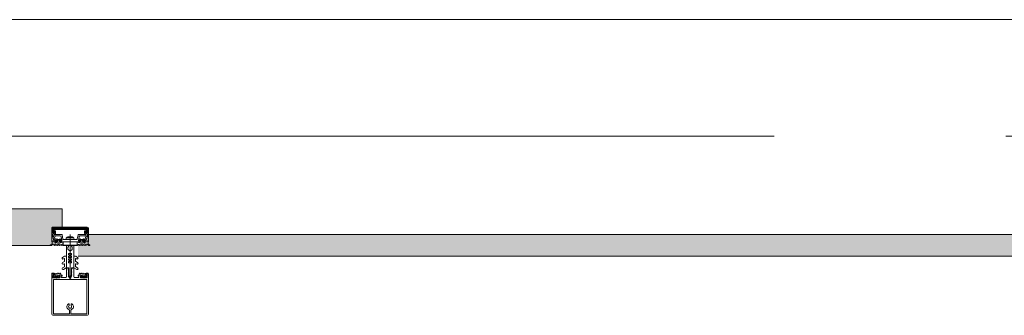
# Model space of a CAD drawing. Header units: centimetres. Extents: x -2574 to 3083, y -1 to 3760.
# Tile 48 of 58: x 1020 to 1155, y 3509 to 3549. Entities that reach past the tile are written whole.
import ezdxf

# ---------------------------------------------------------------- set-up
doc = ezdxf.new("R2010")
doc.units = ezdxf.units.CM
doc.linetypes.add('Oś', pattern=[222.25, 127, -31.75, 31.75, -31.75])
for name, color, linetype, lineweight in [('A-DETL-GENF', 92, 'Continuous', 9), ('A-FLOR', 192, 'Continuous', 13), ('A-GLAZ-CURT', 52, 'Continuous', 13), ('S-GRID', 1, 'Continuous', 13)]:
    doc.layers.add(name, color=color, linetype=linetype, lineweight=lineweight)

msp = doc.modelspace()

# ---------------------------------------------------------------- hatches: boundary and pattern name
at = {"layer": 'A-GLAZ-CURT', "lineweight": 9}
h = msp.add_hatch(color=251, dxfattribs=at)
h.paths.add_polyline_path([(1024.88, 3518.33), (1024.88, 3520.83), (1026.28, 3520.83), (1026.28, 3523.33), (1016.28, 3523.33), (1016.28, 3518.33)], flags=0)
h.paths.add_polyline_path([(889.88, 3518.33), (898.48, 3518.33), (898.48, 3523.33), (888.48, 3523.33), (888.48, 3520.83), (889.88, 3520.83)], flags=0)
msp.add_hatch(color=251, dxfattribs=at).paths.add_polyline_path([(1166.28, 3516.83), (1166.28, 3518.33), (1164.88, 3518.33), (1164.88, 3519.83), (1029.88, 3519.83), (1029.88, 3518.33), (1028.48, 3518.33), (1028.48, 3516.83), (1164.88, 3516.83)], flags=0)

# ---------------------------------------------------------------- linework, layer by layer
at = {"layer": 'A-DETL-GENF', "color": 251, "lineweight": 9, "extrusion": (0, 0, -1)}
for p, q in [((1029.73, 3520.83), (1025.03, 3520.83)), ((1025.03, 3519.36), (1025.23, 3519.79)), ((1025.06, 3519.92), (1025.34, 3519.92)), ((1029.51, 3520.52), (1025.24, 3520.52)), ((1025.25, 3520.67), (1029.5, 3520.67)), ((1025.28, 3519.82), (1026.24, 3519.82)), ((1026.03, 3519.64), (1025.41, 3519.64)), ((1026.29, 3519.77), (1026.39, 3519.17)), ((1027.38, 3519.81), (1027.38, 3513.65)), ((1028.36, 3519.17), (1028.47, 3519.77)), ((1028.52, 3519.82), (1029.48, 3519.82)), ((1029.34, 3519.64), (1028.72, 3519.64)), ((1029.42, 3519.92), (1029.7, 3519.92)), ((1029.52, 3519.79), (1029.72, 3519.36)), ((1024.78, 3518.33), (1024.69, 3518.33)), ((1025.2, 3518.34), (1025.11, 3518.5)), ((1025.32, 3519.58), (1025.25, 3519.41)), ((1025.3, 3518.43), (1025.25, 3518.34)), ((1025.37, 3518.81), (1025.43, 3518.81)), ((1025.5, 3518.75), (1025.37, 3518.75)), ((1025.42, 3518.34), (1025.37, 3518.43)), ((1025.4, 3519.08), (1025.48, 3519.18)), ((1025.4, 3518.64), (1025.43, 3518.68)), ((1025.52, 3518.43), (1025.47, 3518.34)), ((1025.54, 3519.02), (1025.54, 3518.9)), ((1025.55, 3518.7), (1025.55, 3518.69)), ((1025.71, 3519.07), (1025.59, 3519.07)), ((1025.59, 3518.85), (1025.61, 3518.85)), ((1025.59, 3518.67), (1025.61, 3518.68)), ((1025.64, 3518.34), (1025.59, 3518.43)), ((1025.64, 3518.86), (1025.73, 3519.02)), ((1025.66, 3519.13), (1025.89, 3519.13)), ((1025.66, 3518.66), (1025.66, 3518.65)), ((1025.74, 3518.43), (1025.69, 3518.34)), ((1025.71, 3518.63), (1025.72, 3518.65)), ((1025.77, 3518.64), (1025.78, 3518.63)), ((1025.86, 3518.34), (1025.81, 3518.43)), ((1025.82, 3519.02), (1025.91, 3518.86)), ((1025.83, 3518.63), (1025.84, 3518.65)), ((1025.97, 3519.07), (1025.85, 3519.07)), ((1025.89, 3518.66), (1025.9, 3518.65)), ((1025.96, 3518.43), (1025.91, 3518.34)), ((1025.94, 3518.85), (1025.97, 3518.85)), ((1025.95, 3518.66), (1025.95, 3518.68)), ((1026, 3518.7), (1026.01, 3518.69)), ((1026.02, 3518.9), (1026.02, 3519.02)), ((1026.08, 3518.34), (1026.03, 3518.43)), ((1026.07, 3519.18), (1026.15, 3519.08)), ((1026.13, 3518.81), (1026.19, 3518.81)), ((1026.18, 3518.42), (1026.13, 3518.34)), ((1026.3, 3518.34), (1026.25, 3518.42)), ((1026.42, 3519.14), (1027.35, 3519.14)), ((1027.78, 3519.36), (1026.97, 3519.36)), ((1027.15, 3519.51), (1027.6, 3519.51)), ((1027.4, 3519.14), (1028.33, 3519.14)), ((1028.45, 3518.34), (1028.5, 3518.42)), ((1028.63, 3518.81), (1028.56, 3518.81)), ((1028.57, 3518.42), (1028.62, 3518.34)), ((1028.68, 3519.18), (1028.6, 3519.08)), ((1028.67, 3518.34), (1028.72, 3518.43)), ((1028.74, 3518.9), (1028.74, 3519.02)), ((1028.76, 3518.7), (1028.74, 3518.69)), ((1028.79, 3519.07), (1028.91, 3519.07)), ((1028.81, 3518.85), (1028.79, 3518.85)), ((1028.79, 3518.43), (1028.84, 3518.34)), ((1028.8, 3518.66), (1028.8, 3518.68)), ((1028.93, 3519.02), (1028.84, 3518.86)), ((1028.86, 3518.66), (1028.85, 3518.65)), ((1029.09, 3519.13), (1028.86, 3519.13)), ((1028.89, 3518.34), (1028.94, 3518.43)), ((1028.92, 3518.63), (1028.91, 3518.65)), ((1028.98, 3518.64), (1028.97, 3518.63)), ((1029.01, 3518.43), (1029.06, 3518.34)), ((1029.11, 3518.86), (1029.02, 3519.02)), ((1029.04, 3518.63), (1029.03, 3518.65)), ((1029.05, 3519.07), (1029.17, 3519.07)), ((1029.1, 3518.66), (1029.09, 3518.65)), ((1029.11, 3518.34), (1029.16, 3518.43)), ((1029.17, 3518.85), (1029.14, 3518.85)), ((1029.16, 3518.67), (1029.14, 3518.68)), ((1029.2, 3518.7), (1029.2, 3518.69)), ((1029.22, 3519.02), (1029.22, 3518.9)), ((1029.23, 3518.43), (1029.28, 3518.34)), ((1029.26, 3518.75), (1029.39, 3518.75)), ((1029.35, 3519.08), (1029.27, 3519.18)), ((1029.35, 3518.64), (1029.32, 3518.68)), ((1029.39, 3518.81), (1029.33, 3518.81)), ((1029.33, 3518.34), (1029.38, 3518.43)), ((1029.51, 3519.41), (1029.43, 3519.58)), ((1029.45, 3518.43), (1029.5, 3518.34)), ((1029.55, 3518.34), (1029.64, 3518.5)), ((1029.98, 3518.33), (1030.06, 3518.33)), ((1027.08, 3517.83), (1027.08, 3518.04)), ((1027.68, 3517.83), (1027.68, 3518.04)), ((1026.61, 3516.85), (1026.34, 3516.69)), ((1026.6, 3516.12), (1026.34, 3515.97)), ((1026.46, 3516.48), (1026.55, 3516.53)), ((1026.46, 3515.75), (1026.55, 3515.8)), ((1026.63, 3516.48), (1026.63, 3516.16)), ((1026.63, 3515.76), (1026.63, 3515.43)), ((1026.83, 3516.86), (1026.64, 3516.86)), ((1026.88, 3515.29), (1026.88, 3516.81)), ((1027.88, 3515.29), (1027.88, 3516.81)), ((1027.93, 3516.86), (1028.11, 3516.86)), ((1028.13, 3516.48), (1028.13, 3516.16)), ((1028.13, 3515.76), (1028.13, 3515.43)), ((1028.14, 3516.85), (1028.41, 3516.69)), ((1028.15, 3516.12), (1028.41, 3515.97)), ((1028.29, 3516.48), (1028.2, 3516.53)), ((1028.29, 3515.75), (1028.2, 3515.8)), ((1025.03, 3514.41), (1024.9, 3514.41)), ((1025.01, 3514.52), (1024.91, 3514.52)), ((1025.29, 3514.3), (1025.07, 3514.4)), ((1025.47, 3514.41), (1025.33, 3514.46)), ((1025.66, 3514.25), (1025.44, 3514.25)), ((1025.58, 3514.51), (1025.53, 3514.43)), ((1025.68, 3514.43), (1025.63, 3514.51)), ((1025.8, 3514.51), (1025.75, 3514.43)), ((1025.9, 3514.43), (1025.85, 3514.51)), ((1026.02, 3514.51), (1025.97, 3514.43)), ((1026.6, 3515.39), (1026.34, 3515.24)), ((1026.46, 3515.02), (1026.85, 3515.24)), ((1026.88, 3514.05), (1026.88, 3515.18)), ((1026.93, 3515.23), (1027.03, 3515.23)), ((1027.19, 3514.43), (1027.17, 3514.42)), ((1027.17, 3514.4), (1027.19, 3514.39)), ((1027.2, 3514.37), (1027.2, 3514.23)), ((1027.55, 3514.37), (1027.55, 3514.23)), ((1027.56, 3514.43), (1027.59, 3514.42)), ((1027.59, 3514.4), (1027.56, 3514.39)), ((1027.74, 3515.23), (1027.83, 3515.23)), ((1027.88, 3515.18), (1027.88, 3514.05)), ((1028.29, 3515.02), (1027.9, 3515.24)), ((1028.15, 3515.39), (1028.41, 3515.24)), ((1028.73, 3514.51), (1028.78, 3514.43)), ((1028.85, 3514.43), (1028.9, 3514.51)), ((1028.95, 3514.51), (1029, 3514.43)), ((1029.07, 3514.43), (1029.12, 3514.51)), ((1029.09, 3514.25), (1029.32, 3514.25)), ((1029.17, 3514.51), (1029.22, 3514.43)), ((1029.28, 3514.41), (1029.42, 3514.46)), ((1029.46, 3514.3), (1029.69, 3514.4)), ((1029.73, 3514.41), (1029.86, 3514.41)), ((1029.75, 3514.52), (1029.85, 3514.52)), ((1024.88, 3508.94), (1024.88, 3513.54)), ((1025.09, 3508.94), (1025.09, 3513.54)), ((1025.16, 3514.07), (1025.12, 3514.05)), ((1025.12, 3514), (1025.24, 3513.9)), ((1025.33, 3514.05), (1025.66, 3514.05)), ((1025.35, 3513.91), (1025.36, 3513.92)), ((1025.4, 3513.94), (1025.59, 3513.94)), ((1025.63, 3513.92), (1025.64, 3513.91)), ((1025.71, 3514.09), (1025.71, 3514.2)), ((1025.75, 3513.9), (1025.88, 3514)), ((1025.87, 3514.05), (1025.84, 3514.07)), ((1027.3, 3514.06), (1027.33, 3514.04)), ((1027.45, 3514.06), (1027.43, 3514.04)), ((1028.88, 3514.05), (1028.91, 3514.07)), ((1029, 3513.9), (1028.88, 3514)), ((1029.05, 3514.09), (1029.05, 3514.2)), ((1029.42, 3514.05), (1029.09, 3514.05)), ((1029.12, 3513.92), (1029.11, 3513.91)), ((1029.35, 3513.94), (1029.16, 3513.94)), ((1029.4, 3513.91), (1029.39, 3513.92)), ((1029.64, 3514), (1029.51, 3513.9)), ((1029.6, 3514.07), (1029.63, 3514.05)), ((1029.67, 3508.94), (1029.67, 3513.54)), ((1029.88, 3508.94), (1029.88, 3513.54)), ((1024.88, 3508.88), (1024.88, 3510.53)), ((1027.26, 3510.07), (1027.26, 3510.2)), ((1027.5, 3510.2), (1027.5, 3510.07)), ((1029.88, 3510.53), (1029.88, 3508.87)), ((1027.26, 3509.72), (1027.26, 3509.78)), ((1027.28, 3509.45), (1027.28, 3508.99)), ((1027.48, 3508.99), (1027.48, 3509.45)), ((1027.5, 3509.78), (1027.5, 3509.72)), ((1029.74, 3508.73), (1025.03, 3508.73))]:
    msp.add_line(p, q, dxfattribs=at)
at = {"layer": 'A-DETL-GENF', "color": 251, "lineweight": 9, "extrusion": (0, 0, -1), "flags": 128}
for points in [[(-1024.88, 3520.68), (-1024.88, 3518.83), (-1024.99, 3518.83), (-1025.1, 3519.18)], [(-1025.39, 3519.97), (-1025.39, 3520.32), (-1025.26, 3520.32), (-1025.26, 3520.05), (-1025.01, 3520.05), (-1025.01, 3520.68), (-1029.75, 3520.68), (-1029.75, 3520.05), (-1029.5, 3520.05), (-1029.5, 3520.32), (-1029.37, 3520.32), (-1029.37, 3519.97)], [(-1025.04, 3519.33), (-1025.04, 3519.43), (-1025.01, 3519.55), (-1025.01, 3519.86)], [(-1025.19, 3520.47), (-1025.19, 3520.11), (-1025.05, 3520.11), (-1025.05, 3520.47)], [(-1029.7, 3520.47), (-1029.7, 3520.11), (-1029.56, 3520.11), (-1029.56, 3520.47)], [(-1029.65, 3519.18), (-1029.77, 3518.83), (-1029.88, 3518.83), (-1029.88, 3520.68)], [(-1029.75, 3519.87), (-1029.75, 3519.55), (-1029.72, 3519.43), (-1029.72, 3519.33)], [(-1024.9, 3518.54), (-1024.9, 3518.81), (-1025.31, 3518.81)], [(-1025.32, 3519.26), (-1025.24, 3518.97), (-1025.43, 3518.97), (-1025.43, 3518.91), (-1025.35, 3518.83), (-1025.03, 3518.83), (-1025.13, 3519.2)], [(-1025.46, 3518.99), (-1025.46, 3519.01), (-1025.41, 3519.03)], [(-1026.17, 3518.75), (-1026.05, 3518.75), (-1026.05, 3518.72), (-1026.18, 3518.74)], [(-1026.15, 3519.03), (-1026.1, 3519.01), (-1026.1, 3518.99)], [(-1028.62, 3519.55), (-1028.52, 3518.97), (-1028.63, 3518.97), (-1028.63, 3518.91), (-1028.55, 3518.83), (-1026.21, 3518.83), (-1026.13, 3518.91), (-1026.13, 3518.97), (-1026.24, 3518.97), (-1026.13, 3519.55)], [(-1026.26, 3518.81), (-1026.4, 3518.81), (-1026.4, 3518.42), (-1026.35, 3518.34)], [(-1027.9, 3519.3), (-1027.92, 3519.15), (-1026.84, 3519.15), (-1026.86, 3519.3)], [(-1027.18, 3518.22), (-1027.18, 3518.33), (-1026.88, 3518.33), (-1026.88, 3515.26), (-1027.2, 3515.26), (-1027.2, 3514.45)], [(-1027.58, 3518.22), (-1027.58, 3518.33), (-1027.88, 3518.33), (-1027.88, 3515.26), (-1027.55, 3515.26), (-1027.55, 3514.45)], [(-1028.49, 3518.81), (-1028.36, 3518.81), (-1028.36, 3518.42), (-1028.4, 3518.34)], [(-1028.58, 3518.75), (-1028.7, 3518.75), (-1028.7, 3518.72), (-1028.57, 3518.74)], [(-1028.61, 3519.03), (-1028.66, 3519.01), (-1028.66, 3518.99)], [(-1029.3, 3518.99), (-1029.3, 3519.01), (-1029.35, 3519.03)], [(-1029.63, 3519.2), (-1029.73, 3518.83), (-1029.41, 3518.83), (-1029.33, 3518.91), (-1029.33, 3518.97), (-1029.51, 3518.97), (-1029.43, 3519.26)], [(-1029.86, 3518.54), (-1029.86, 3518.81), (-1029.45, 3518.81)], [(-1027.11, 3517.75), (-1027.38, 3517.53), (-1027.38, 3517.23), (-1027.18, 3517.23), (-1027.18, 3517.03), (-1027.28, 3517.03), (-1027.28, 3516.86), (-1027.18, 3516.86), (-1027.18, 3516.66), (-1027.38, 3516.66), (-1027.38, 3516.5), (-1027.18, 3516.5), (-1027.18, 3516.3), (-1027.28, 3516.3), (-1027.28, 3516.13), (-1027.18, 3516.13), (-1027.18, 3515.93), (-1027.38, 3515.93), (-1027.38, 3514.03), (-1027.38, 3515.93), (-1027.58, 3515.93), (-1027.58, 3516.13), (-1027.48, 3516.13), (-1027.48, 3516.3), (-1027.58, 3516.3), (-1027.58, 3516.5), (-1027.38, 3516.5), (-1027.38, 3516.66), (-1027.58, 3516.66), (-1027.58, 3516.86), (-1027.48, 3516.86), (-1027.48, 3517.03), (-1027.58, 3517.03), (-1027.58, 3517.23), (-1027.38, 3517.23), (-1027.38, 3517.53), (-1027.64, 3517.75)], [(-1024.88, 3514.39), (-1024.88, 3514.25), (-1025.08, 3514.25), (-1025.13, 3514.26)], [(-1024.88, 3513.43), (-1024.88, 3514.23), (-1025.07, 3514.23), (-1025.15, 3514.15), (-1025.15, 3514.09), (-1025.03, 3514.09), (-1025.03, 3513.86), (-1025.47, 3513.86)], [(-1025.52, 3513.86), (-1025.97, 3513.86), (-1025.97, 3514.09), (-1025.85, 3514.09), (-1025.85, 3514.15), (-1025.93, 3514.23), (-1026.29, 3514.23), (-1026.29, 3514.11), (-1026.17, 3514.11), (-1026.17, 3513.9), (-1026.73, 3513.9)], [(-1025.86, 3514.26), (-1025.92, 3514.25), (-1026.12, 3514.25), (-1026.12, 3514.44), (-1026.07, 3514.51)], [(-1027.13, 3515.13), (-1027.13, 3515.04), (-1027.18, 3515.01), (-1027.18, 3514.88), (-1027.13, 3514.86), (-1027.18, 3514.83), (-1027.18, 3514.7), (-1027.13, 3514.68), (-1027.18, 3514.65), (-1027.18, 3514.52), (-1027.13, 3514.5), (-1027.18, 3514.47), (-1027.18, 3514.34), (-1027.13, 3514.32), (-1027.18, 3514.29), (-1027.18, 3514.16), (-1027.13, 3514.14), (-1027.18, 3514.11), (-1027.18, 3514.07), (-1027.29, 3513.88)], [(-1027.46, 3513.88), (-1027.58, 3514.07), (-1027.58, 3514.2), (-1027.63, 3514.23), (-1027.58, 3514.25), (-1027.58, 3514.38), (-1027.63, 3514.41), (-1027.58, 3514.43), (-1027.58, 3514.56), (-1027.63, 3514.59), (-1027.58, 3514.61), (-1027.58, 3514.74), (-1027.63, 3514.77), (-1027.58, 3514.79), (-1027.58, 3514.92), (-1027.63, 3514.95), (-1027.58, 3514.97), (-1027.58, 3515.1), (-1027.63, 3515.13)], [(-1028.03, 3513.9), (-1028.59, 3513.9), (-1028.59, 3514.11), (-1028.47, 3514.11), (-1028.47, 3514.23), (-1028.83, 3514.23), (-1028.91, 3514.15), (-1028.91, 3514.09), (-1028.79, 3514.09), (-1028.79, 3513.86), (-1029.23, 3513.86)], [(-1028.89, 3514.26), (-1028.84, 3514.25), (-1028.64, 3514.25), (-1028.64, 3514.44), (-1028.68, 3514.51)], [(-1029.28, 3513.86), (-1029.73, 3513.86), (-1029.73, 3514.09), (-1029.61, 3514.09), (-1029.61, 3514.15), (-1029.69, 3514.23), (-1029.88, 3514.23), (-1029.88, 3513.43)], [(-1029.88, 3514.39), (-1029.88, 3514.25), (-1029.67, 3514.25), (-1029.62, 3514.26)], [(-1025.09, 3513.43), (-1025.09, 3513.63), (-1029.67, 3513.63), (-1029.67, 3513.43)], [(-1027.23, 3508.94), (-1025.09, 3508.94), (-1025.09, 3510.53)], [(-1029.67, 3510.53), (-1029.67, 3508.94), (-1027.53, 3508.94)]]:
    msp.add_lwpolyline(points, dxfattribs=at)
for points in [[(-1028.35, 3518.37), (-1026.41, 3518.37), (-1026.41, 3518.82), (-1028.35, 3518.82)], [(-1028.35, 3518.33), (-1026.41, 3518.33), (-1026.41, 3518.37), (-1028.35, 3518.37)]]:
    msp.add_lwpolyline(points, close=True, dxfattribs=at)
at = {"layer": 'A-DETL-GENF', "color": 251, "lineweight": 9, "extrusion": (0, 0, -1)}
for centre, radius, start, end in [((-1025.03, 3520.68), 0.15, 359.9938, 90.0062), ((-1025.06, 3519.86), 0.0512, 0.5709, 88.6482), ((-1025.25, 3520.47), 0.2, 359.9718, 90.0352), ((-1025.24, 3520.47), 0.0499, 359.8796, 90.0225), ((-1025.28, 3519.77), 0.05, 25, 90), ((-1025.41, 3519.54), 0.1, 25, 90), ((-1025.34, 3519.97), 0.05, 180, 270.0001), ((-1026.03, 3519.54), 0.1, 90, 170), ((-1026.24, 3519.77), 0.05, 90, 170), ((-1028.52, 3519.77), 0.05, 10, 90), ((-1028.72, 3519.54), 0.1, 10, 90), ((-1029.34, 3519.54), 0.1, 90, 155), ((-1029.42, 3519.97), 0.05, 269.9981, 0.0017), ((-1029.48, 3519.77), 0.05, 90, 155), ((-1029.5, 3520.47), 0.2, 90.0295, 179.9723), ((-1029.51, 3520.47), 0.0501, 90.0875, 179.9336), ((-1029.7, 3519.87), 0.0498, 89.8262, 180.1735), ((-1029.73, 3520.68), 0.15, 90.0494, 179.9506), ((-1024.69, 3518.36), 0.03, 269.9022, 81.6433), ((-1024.64, 3518.67), 0.286, 207.5921, 261.6433), ((-1024.78, 3518.53), 0.2, 260.4545, 269.9022), ((-1024.76, 3518.62), 0.291, 205.3637, 260.4545), ((-1025.09, 3519.33), 0.06, 278.4417, 25), ((-1025.07, 3518.47), 0.05, 25.3637, 150.1649), ((-1025.11, 3519.33), 0.07, 300.0064, 0), ((-1025.04, 3519.21), 0.07, 120.0064, 198), ((-1025.07, 3519.22), 0.06, 98.4417, 195), ((-1025.23, 3518.36), 0.03, 210.7154, 330.1649), ((-1025.3, 3519.39), 0.06, 288.8192, 25), ((-1025.26, 3519.28), 0.06, 108.8192, 195), ((-1025.37, 3518.68), 0.065, 270, 90), ((-1025.34, 3518.4), 0.0417, 35.132, 144.868), ((-1025.34, 3518.81), 0.03, 180, 0), ((-1025.37, 3518.66), 0.04, 209.9937, 270), ((-1025.42, 3519.06), 0.03, 300.0049, 39.9897), ((-1025.45, 3518.36), 0.03, 210.5887, 329.5346), ((-1025.43, 3518.84), 0.03, 180.0185, 269.0948), ((-1025.52, 3518.63), 0.1, 30.0023, 89.1728), ((-1025.76, 3518.91), 0.314, 345.4979, 14.5021), ((-1025.54, 3519.13), 0.08, 39.9967, 157.3844), ((-1025.5, 3518.7), 0.05, 90, 125.0779), ((-1025.52, 3518.7), 0.0339, 89.1783, 176.9975), ((-1025.78, 3519.1), 0.44, 234.1588, 305.0779), ((-1025.56, 3518.4), 0.0415, 35.012, 144.988), ((-1025.59, 3519.02), 0.05, 359.9899, 90.0101), ((-1025.59, 3518.9), 0.05, 269.9897, 0.0103), ((-1025.58, 3518.69), 0.0272, 240.011, 356.9853), ((-1025.61, 3518.88), 0.03, 209.9936, 270.0121), ((-1025.62, 3518.65), 0.0316, 60.007, 161.9967), ((-1025.66, 3519.18), 0.05, 270.0003, 337.3776), ((-1025.67, 3518.36), 0.03, 210.1448, 329.5346), ((-1025.69, 3518.65), 0.03, 225.0005, 342.0009), ((-1025.71, 3519.04), 0.03, 89.9936, 210.0024), ((-1025.75, 3518.62), 0.0316, 44.991, 147.0104), ((-1025.78, 3518.4), 0.043, 37.8436, 143.8234), ((-1025.81, 3518.65), 0.03, 210.0003, 326.9985), ((-1025.85, 3519.04), 0.03, 330.0027, 90.0013), ((-1025.87, 3518.63), 0.0316, 30.0026, 131.9974), ((-1025.89, 3518.36), 0.03, 210.3449, 329.5346), ((-1025.89, 3519.18), 0.05, 202.6209, 270.0012), ((-1025.92, 3518.67), 0.03, 194.9955, 312.0028), ((-1025.94, 3518.88), 0.03, 269.9893, 330.005), ((-1026.01, 3519.13), 0.08, 22.6228, 139.9969), ((-1025.98, 3518.67), 0.03, 15.0015, 116.9968), ((-1026, 3518.4), 0.0419, 35.4665, 144.6999), ((-1025.97, 3519.02), 0.05, 90.0092, 179.9908), ((-1025.97, 3518.9), 0.05, 180.009, 269.991), ((-1026.02, 3518.72), 0.03, 180.0112, 296.991), ((-1026.05, 3518.72), 0.03, 54.1588, 90), ((-1026.11, 3518.36), 0.03, 210.3446, 329.7685), ((-1025.79, 3518.91), 0.314, 165.517, 193.1975), ((-1026.13, 3518.84), 0.03, 270, 13.1975), ((-1026.13, 3519.06), 0.03, 139.9887, 240.0017), ((-1026.17, 3518.78), 0.033, 125.0901, 270), ((-1026.18, 3518.79), 0.05, 187.1737, 270.0088), ((-1026.22, 3518.41), 0.0416, 26.9541, 151.568), ((-1026.26, 3518.78), 0.03, 7.1885, 89.997), ((-1026.33, 3518.36), 0.03, 209.7965, 330.132), ((-1026.42, 3519.17), 0.03, 270, 350), ((-1027.07, 3519.25), 0.22, 13.9707, 62.728), ((-1027.38, 3518.62), 0.921, 63.7078, 75.8284), ((-1027.38, 3519.15), 0.0256, 192.6804, 347.3196), ((-1027.38, 3518.62), 0.92, 104.1683, 116.293), ((-1027.68, 3519.25), 0.22, 117.2746, 166.0268), ((-1028.33, 3519.17), 0.03, 190, 270), ((-1028.43, 3518.36), 0.03, 209.868, 330.2035), ((-1028.49, 3518.78), 0.03, 90.003, 172.8115), ((-1028.54, 3518.41), 0.0416, 28.432, 153.0459), ((-1028.57, 3518.79), 0.05, 269.9912, 352.8263), ((-1028.58, 3518.78), 0.033, 270, 54.9099), ((-1028.62, 3519.06), 0.03, 299.9983, 40.0113), ((-1028.65, 3518.36), 0.03, 210.2315, 329.6554), ((-1028.63, 3518.84), 0.03, 166.8025, 270), ((-1028.96, 3518.91), 0.314, 346.8025, 14.483), ((-1028.74, 3519.13), 0.08, 40.0031, 157.3772), ((-1028.7, 3518.72), 0.03, 90, 125.8412), ((-1028.73, 3518.72), 0.03, 243.009, 359.9888), ((-1028.98, 3519.1), 0.44, 234.9221, 305.8412), ((-1028.76, 3518.4), 0.0419, 35.3001, 144.5335), ((-1028.79, 3519.02), 0.05, 0.0092, 89.9908), ((-1028.79, 3518.9), 0.05, 270.009, 359.991), ((-1028.77, 3518.67), 0.03, 63.0032, 164.9985), ((-1028.83, 3518.67), 0.03, 227.9972, 345.0045), ((-1028.81, 3518.88), 0.03, 209.995, 270.0107), ((-1028.86, 3519.18), 0.05, 269.9988, 337.3791), ((-1028.87, 3518.36), 0.03, 210.4654, 329.6551), ((-1028.88, 3518.63), 0.0316, 48.0026, 149.9974), ((-1028.91, 3519.04), 0.03, 89.9987, 209.9973), ((-1028.95, 3518.65), 0.03, 213.0015, 329.9997), ((-1028.98, 3518.4), 0.043, 36.1766, 142.1564), ((-1029.01, 3518.62), 0.0316, 32.9896, 135.009), ((-1029.05, 3519.04), 0.03, 329.9976, 90.0064), ((-1029.07, 3518.65), 0.03, 197.9991, 314.9995), ((-1029.09, 3518.36), 0.03, 210.4654, 329.8552), ((-1029.09, 3519.18), 0.05, 202.6224, 269.9997), ((-1029.13, 3518.65), 0.0316, 18.0033, 119.993), ((-1029.14, 3518.88), 0.03, 269.9879, 330.0064), ((-1029.21, 3519.13), 0.08, 22.6156, 140.0033), ((-1029.18, 3518.69), 0.0272, 183.0147, 299.989), ((-1029.2, 3518.4), 0.0415, 35.012, 144.988), ((-1029.17, 3519.02), 0.05, 89.9899, 180.0101), ((-1029.17, 3518.9), 0.05, 179.9897, 270.0103), ((-1029.24, 3518.7), 0.0339, 3.0025, 90.8217), ((-1029.26, 3518.7), 0.05, 54.9221, 90), ((-1029.24, 3518.63), 0.1, 90.8272, 149.9977), ((-1029.31, 3518.36), 0.03, 210.4654, 329.4113), ((-1028.99, 3518.91), 0.314, 165.4979, 194.5021), ((-1029.33, 3518.84), 0.03, 270.9052, 359.9815), ((-1029.33, 3519.06), 0.03, 140.0103, 239.9951), ((-1029.39, 3518.66), 0.04, 270, 330.0063), ((-1029.42, 3518.4), 0.0417, 35.132, 144.868), ((-1029.42, 3518.81), 0.03, 180, 0), ((-1029.39, 3518.68), 0.065, 90, 270), ((-1029.49, 3519.28), 0.06, 345, 71.1808), ((-1029.45, 3519.39), 0.06, 155, 251.1808), ((-1029.53, 3518.36), 0.03, 209.8351, 329.2846), ((-1029.68, 3519.22), 0.06, 345, 81.5583), ((-1029.72, 3519.21), 0.07, 342, 59.9983), ((-1029.68, 3518.47), 0.05, 29.8351, 154.6363), ((-1029.67, 3519.33), 0.06, 155, 261.5583), ((-1029.65, 3519.33), 0.07, 180, 239.9983), ((-1029.99, 3518.62), 0.291, 279.5455, 334.6363), ((-1030.11, 3518.67), 0.286, 278.3567, 332.4079), ((-1029.98, 3518.53), 0.2, 270.0978, 279.5455), ((-1030.06, 3518.36), 0.03, 98.3567, 270.0978), ((-1027.18, 3518.04), 0.1, 0, 60), ((-1027.18, 3517.83), 0.1, 310, 0), ((-1027.08, 3518.22), 0.1, 180, 240), ((-1027.68, 3518.22), 0.1, 300, 0), ((-1027.58, 3518.04), 0.1, 120, 180), ((-1027.58, 3517.83), 0.1, 180, 230), ((-1026.4, 3515.86), 0.125, 240, 60), ((-1026.4, 3516.58), 0.125, 240, 60), ((-1026.58, 3516.48), 0.05, 60, 180), ((-1026.58, 3515.76), 0.05, 60, 180), ((-1026.58, 3516.16), 0.05, 180, 240), ((-1026.64, 3516.81), 0.05, 60, 90), ((-1026.83, 3516.81), 0.05, 90, 180), ((-1027.93, 3516.81), 0.05, 0, 90), ((-1028.11, 3516.81), 0.05, 90, 120), ((-1028.18, 3516.48), 0.05, 0, 120), ((-1028.18, 3516.16), 0.05, 300, 0), ((-1028.18, 3515.76), 0.05, 0, 120), ((-1028.35, 3516.58), 0.125, 120, 300), ((-1028.35, 3515.86), 0.125, 120, 300), ((-1024.94, 3514.49), 0.059, 268.5974, 14.6036), ((-1024.9, 3514.39), 0.02, 0.0007, 89.9993), ((-1024.91, 3514.5), 0.02, 14.6036, 90), ((-1024.95, 3513.5), 0.933, 89.587, 113.0035), ((-1024.98, 3513.53), 0.997, 91.4989, 110.69), ((-1025.03, 3514.31), 0.1, 90.0001, 114), ((-1025.14, 3514.23), 0.03, 75.4027, 194.3746), ((-1025.43, 3514.15), 0.277, 346.6587, 14.3746), ((-1025.44, 3514.1), 0.148, 352.4164, 90.2404), ((-1025.3, 3514.33), 0.0337, 113.0035, 294), ((-1025.49, 3514.45), 0.05, 210.069, 290.536), ((-1025.61, 3514.5), 0.03, 30.0871, 149.9129), ((-1025.66, 3514.2), 0.0502, 93.3323, 179.7322), ((-1025.72, 3514.45), 0.0402, 207.7922, 332.3701), ((-1025.83, 3514.5), 0.0299, 30.122, 155.064), ((-1025.86, 3514.23), 0.03, 345.6254, 104.5942), ((-1025.56, 3514.15), 0.277, 165.6254, 193.341), ((-1025.94, 3514.45), 0.0414, 208.176, 331.824), ((-1026.05, 3514.5), 0.0301, 30.1258, 149.8742), ((-1026.4, 3515.13), 0.125, 240, 60), ((-1026.58, 3515.43), 0.05, 180, 240), ((-1026.83, 3515.29), 0.05, 180, 240), ((-1026.93, 3515.18), 0.05, 359.9899, 90.0101), ((-1027.03, 3515.13), 0.0999, 89.9704, 180.0296), ((-1027.17, 3514.41), 0.01, 300.0303, 59.9802), ((-1027.18, 3514.45), 0.02, 180, 239.9802), ((-1027.18, 3514.37), 0.02, 120.0303, 180), ((-1027.4, 3514.23), 0.2, 300, 0), ((-1027.35, 3514.23), 0.2, 180, 240), ((-1027.57, 3514.45), 0.02, 300.0198, 0), ((-1027.57, 3514.37), 0.02, 0, 59.9697), ((-1027.58, 3514.41), 0.01, 120.0198, 239.9697), ((-1027.75, 3515.1), 0.126, 11.5693, 85.5931), ((-1027.83, 3515.18), 0.05, 90.9313, 179.9852), ((-1027.93, 3515.29), 0.05, 300, 0), ((-1028.18, 3515.43), 0.05, 300, 0), ((-1028.35, 3515.13), 0.125, 120, 300), ((-1028.7, 3514.5), 0.0301, 30.1258, 149.8742), ((-1028.82, 3514.45), 0.0414, 208.176, 331.824), ((-1028.9, 3514.23), 0.03, 75.4058, 194.3746), ((-1028.93, 3514.5), 0.0299, 24.936, 149.878), ((-1029.19, 3514.15), 0.277, 346.659, 14.3746), ((-1029.04, 3514.45), 0.0402, 207.6299, 332.2078), ((-1029.1, 3514.2), 0.0502, 0.2678, 86.6677), ((-1029.15, 3514.5), 0.03, 30.0871, 149.9129), ((-1029.26, 3514.45), 0.05, 249.464, 329.931), ((-1029.32, 3514.1), 0.148, 89.7596, 187.5836), ((-1029.77, 3513.53), 0.997, 69.31, 88.5011), ((-1029.45, 3514.33), 0.0337, 246, 66.9965), ((-1029.8, 3513.5), 0.933, 66.9965, 90.413), ((-1029.62, 3514.23), 0.03, 345.6254, 104.5973), ((-1029.32, 3514.15), 0.277, 165.6254, 193.3413), ((-1029.73, 3514.31), 0.1, 66, 89.9999), ((-1029.81, 3514.49), 0.059, 165.3964, 271.4026), ((-1029.85, 3514.5), 0.02, 90, 165.3964), ((-1029.86, 3514.39), 0.02, 90.0007, 179.9993), ((-1025.14, 3514.02), 0.03, 308.5798, 59.9915), ((-1025.15, 3514.09), 0.02, 166.6587, 240.0171), ((-1025.29, 3513.96), 0.08, 218.8475, 309.685), ((-1025.34, 3514.1), 0.0496, 272.7559, 339.6878), ((-1025.4, 3513.89), 0.05, 38.8475, 90), ((-1025.5, 3513.86), 0.0255, 192.35, 347.65), ((-1025.59, 3513.89), 0.05, 90, 141.1528), ((-1025.7, 3513.96), 0.08, 230.315, 321.1528), ((-1025.66, 3514.1), 0.0499, 189.2263, 266.9893), ((-1025.85, 3514.09), 0.02, 299.9847, 13.341), ((-1025.86, 3514.02), 0.03, 120.0085, 231.4202), ((-1026.73, 3514.05), 0.15, 179.9706, 270.0294), ((-1027.38, 3513.92), 0.1, 208.7984, 331.2016), ((-1027.38, 3514.13), 0.1, 270, 300), ((-1027.38, 3514.13), 0.1, 240, 270), ((-1028.03, 3514.05), 0.15, 269.9706, 0.0294), ((-1028.89, 3514.02), 0.03, 308.5798, 59.9915), ((-1028.9, 3514.09), 0.02, 166.659, 240.0153), ((-1029.05, 3513.96), 0.08, 218.8472, 309.685), ((-1029.1, 3514.1), 0.0499, 273.0107, 350.7737), ((-1029.16, 3513.89), 0.05, 38.8472, 90), ((-1029.26, 3513.86), 0.0255, 192.35, 347.65), ((-1029.35, 3513.89), 0.05, 90, 141.1525), ((-1029.46, 3513.96), 0.08, 230.315, 321.1525), ((-1029.42, 3514.1), 0.0496, 200.3122, 267.2441), ((-1029.61, 3514.09), 0.02, 299.9829, 13.3413), ((-1029.62, 3514.02), 0.03, 120.0085, 231.4202), ((-1027.38, 3509.93), 0.45, 287.4982, 51.0552), ((-1027.16, 3510.2), 0.1, 51.0552, 180), ((-1027.6, 3510.2), 0.1, 0, 128.9448), ((-1027.38, 3509.93), 0.45, 128.9448, 252.583), ((-1025.03, 3508.88), 0.15, 270.0003, 359.9997), ((-1027.38, 3509.93), 0.21, 323.7768, 36.2232), ((-1027.23, 3510.07), 0.03, 180, 310.3193), ((-1027.23, 3509.78), 0.03, 49.6807, 180), ((-1027.23, 3508.99), 0.05, 180.0077, 269.9923), ((-1027.23, 3509.45), 0.05, 107.4982, 180), ((-1027.38, 3509.93), 0.24, 240, 300), ((-1027.53, 3509.45), 0.05, 0, 72.583), ((-1027.53, 3508.99), 0.05, 269.9791, 0.0209), ((-1027.53, 3510.07), 0.03, 229.6807, 0), ((-1027.53, 3509.78), 0.03, 0, 130.3193), ((-1027.38, 3509.93), 0.21, 143.7768, 216.2232), ((-1029.73, 3508.88), 0.15, 180.1055, 263.878)]:
    msp.add_arc(centre, radius, start, end, dxfattribs=at)
at = {"layer": 'A-FLOR', "color": 251, "lineweight": 9}
msp.add_line((1309.88, 3549.33), (607.38, 3549.33), dxfattribs=at)
at = {"layer": 'A-GLAZ-CURT', "color": 251, "lineweight": 9}
for p, q in [((1026.28, 3523.33), (1016.28, 3523.33)), ((1026.28, 3520.83), (1026.28, 3523.33)), ((1164.88, 3519.83), (1029.88, 3519.83)), ((1016.28, 3518.33), (1024.88, 3518.33)), ((1028.48, 3516.83), (1166.28, 3516.83))]:
    msp.add_line(p, q, dxfattribs=at)
at = {"layer": 'S-GRID', "color": 251, "linetype": 'Oś', "lineweight": 9}
msp.add_line((-1225.62, 3533.33), (1983.25, 3533.33), dxfattribs=at)

doc.saveas('drawing.dxf')
